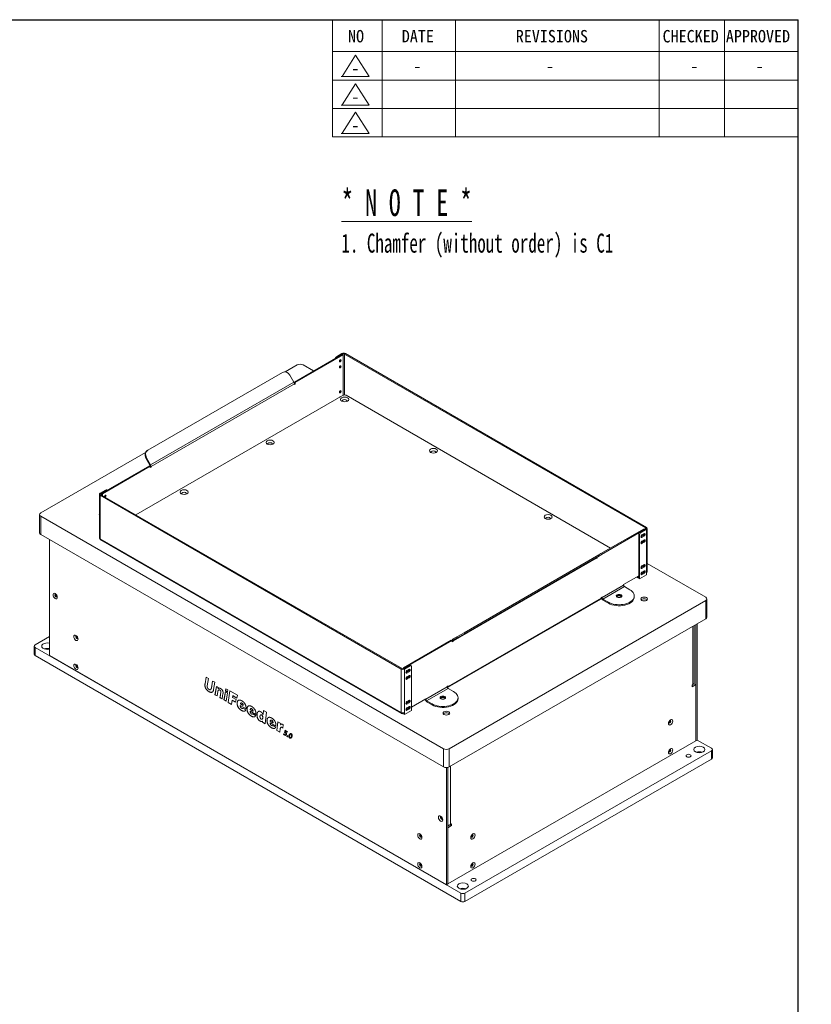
# Model space of a CAD drawing. Header units: millimetres. Extents: x 41 to 1642, y 40 to 1151.
# Tile 4 of 4: x 1195 to 1642, y 595 to 1151. Entities that reach past the tile are written whole.
import ezdxf
from ezdxf.enums import TextEntityAlignment as Align

# ---------------------------------------------------------------- set-up
doc = ezdxf.new("R2010")
doc.units = ezdxf.units.MM
doc.header["$LTSCALE"] = 4
doc.layers.get('0').update_dxf_attribs({"lineweight": 15})
for name, color, linetype, lineweight in [('Sketch Geometry (ISO)', 7, 'Continuous', 25), ('Symbol (ISO)', 7, 'Continuous', 25), ('가시적 모서리(ISO)', 7, 'Continuous', 18), ('가시적으로 접하는 모서리(ISO)', 7, 'Continuous', 18)]:
    doc.layers.add(name, color=color, linetype=linetype, lineweight=lineweight)
doc.styles.add('HALGULFONT1_230', font='BatangChe.ttf')
doc.styles.add('HALGULFONT1_231', font='BatangChe.ttf')
doc.styles.add('HALGULFONT1_239', font='BatangChe.ttf')
doc.styles.add('SEMI_199', font='arial.ttf', dxfattribs={"width": 0.7})
doc.styles.add('Text Style149', font='BatangChe.ttf')
doc.styles.add('Text Style227', font='BatangChe.ttf')
doc.styles.add('Text Style243', font='BatangChe.ttf', dxfattribs={"width": 0.8})
doc.styles.add('Text Style278', font='BatangChe.ttf')
doc.styles.add('Text Style299', font='txt')
doc.styles.add('Text Style412', font='BatangChe.ttf')

# ---------------------------------------------------------------- blocks, each defined once
blk = doc.blocks.new('Title Blocks ISO')
for p, q in [((350, 264.7), (350, 281.23)), ((356.99, 264.7), (356.99, 281.23)), ((367.3, 264.7), (367.3, 281.23)), ((396.03, 281.23), (396.03, 264.7)), ((405.25, 281.23), (405.25, 264.7)), ((415.65, 276.73), (350, 276.73)), ((353.24, 276.21), (351.33, 273.24)), ((353.24, 276.21), (355.17, 273.21)), ((415.65, 272.72), (350, 272.72)), ((351.18, 273.21), (355.17, 273.21)), ((353.24, 272.2), (351.33, 269.23)), ((353.24, 272.2), (355.17, 269.2)), ((415.65, 268.71), (350, 268.71)), ((351.18, 269.2), (355.17, 269.2)), ((353.24, 268.19), (351.33, 265.22)), ((353.24, 268.19), (355.17, 265.19)), ((351.18, 265.19), (355.17, 265.19)), ((415.65, 264.7), (350, 264.7))]:
    blk.add_line(p, q)
at = {"layer": 'Sketch Geometry (ISO)'}
for p in [(17.2, 281.23), (415.65, 3.57)]:
    blk.add_line(p, (415.65, 281.23), dxfattribs=at)
at = {"style": 'HALGULFONT1_230'}
for s, p in [('NO', (352.17, 278.03)), ('DATE', (359.75, 278.03)), ('REVISIONS', (375.82, 278.03)), ('CHECKED', (396.52, 278.03)), ('APPROVED', (405.44, 278.03)), ('-', (352.62, 273.51)), ('-', (352.62, 269.5)), ('-', (352.62, 265.49))]:
    blk.add_text(s, height=1.75, dxfattribs=at).set_placement(p)
at = {"style": 'HALGULFONT1_231'}
for p in [(361.95, 274.69), (380.64, 274.69), (400.99, 274.69), (410.21, 274.69)]:
    blk.add_text('-', height=1.75, dxfattribs=at).set_placement(p, align=Align.MIDDLE_CENTER)
at = {"insert": (351.24, 257.3), "char_height": 3.75, "width": 78.1574, "attachment_point": 1, "line_spacing_factor": 0.996, "style": 'SEMI_199'}
blk.add_mtext('\\fArial|b0|i0;\\W0.69;{\\H3.7500;{}\\fBatangChe|b0|i0;\\W0.69;{\\H3.7500;\\L* N O T E *\\P}\\l\\fBatangChe|b0|i0;\\W0.69;{\\H2.6786;}\\fBatangChe|b0|i0;\\W0.69;{\\H2.6786;1. }\\fBatangChe|b0|i0;\\W0.69;{\\H2.6867;Chamfer (without order) is C1\\P}\\fBatangChe|b0|i0;\\W0.69;{\\H2.6786;            }}', dxfattribs=at)
for tag, height, style, p in [('TITLE', 2.79, 'Text Style278', (358.94, 44.42)), ('CATEGORY', 2, 'Text Style149', (372.42, 32.36))]:
    blk.add_attdef(tag, text='', height=height, dxfattribs=dict(style=style)).set_placement(p, align=Align.TOP_LEFT)
for tag, p, height, style in [('부품_번호_001', (372.08, 35.94), 1.99, 'Text Style412'), ('시트_수_001', (349.84, 7.16), 1.88, 'HALGULFONT1_239'), ('시트_번호_001', (360.34, 7.21), 1.88, 'HALGULFONT1_239')]:
    blk.add_attdef(tag, p, '', height=height, dxfattribs=dict(style=style))
at = {"style": 'Text Style243', "width": 0.8}
for tag, p in [('작성_날짜_001', (352.22, 16.27)), ('PROJECT_001', (379.49, 16.27))]:
    blk.add_attdef(tag, p, '', height=1.86, dxfattribs=at)
at = {"layer": 'Symbol (ISO)', "color": 7}
for tag, p, height, style in [('STOCK_NUMBER_001', (53.05, 251.47), 2.8, 'Text Style227'), ('STOCK_NUMBER_001', (278.26, 19.93), 2.5, 'Text Style299'), ('질량\\P3;_001', (325.39, 15.11), 2, 'Text Style149')]:
    blk.add_attdef(tag, p, '', height=height, dxfattribs=dict(at, style=style))
at = {"layer": 'Symbol (ISO)', "color": 7, "style": 'Text Style149'}
blk.add_attdef('재질', text='', height=2, dxfattribs=at).set_placement((295.49, 17.37), align=Align.TOP_LEFT)

msp = doc.modelspace()

# ---------------------------------------------------------------- linework, layer by layer
at = {"layer": '가시적 모서리(ISO)'}
for p, q in [((1377.361, 961.866), (1350.37, 946.283)), ((1350.855, 946.003), (1377.846, 961.586)), ((1377.199, 962.333), (1374.129, 960.56)), ((1377.684, 962.053), (1374.613, 960.28)), ((1377.846, 961.586), (1377.361, 961.866)), ((1377.846, 961.586), (1377.846, 938.771)), ((1378.654, 962.053), (1548.441, 864.027)), ((1548.925, 864.307), (1379.139, 962.333)), ((1352.026, 955.964), (1345.221, 952.035)), ((1361.199, 952.535), (1355.259, 955.964)), ((1267.696, 907.889), (1343.66, 951.746)), ((1347.798, 950.177), (1350.086, 946.215)), ((1350.345, 945.525), (1350.37, 945.539)), ((1350.37, 946.283), (1350.855, 946.003)), ((1350.37, 945.539), (1350.37, 946.283)), ((1350.37, 945.539), (1350.855, 945.259)), ((1350.37, 944.979), (1350.37, 945.259)), ((1350.855, 945.259), (1350.37, 944.979)), ((1350.855, 946.003), (1350.855, 945.259)), ((1377.886, 938.795), (1261.032, 871.329)), ((1528.722, 852.643), (1379.503, 938.795)), ((1266.323, 906.483), (1207.373, 872.448)), ((1267.696, 907.889), (1267.353, 907.691)), ((1266.643, 903.322), (1268.931, 899.36)), ((1269.274, 899.558), (1266.986, 903.52)), ((1268.588, 899.066), (1241.597, 883.483)), ((1242.081, 883.203), (1269.073, 898.786)), ((1269.073, 898.786), (1268.588, 899.066)), ((1269.073, 898.786), (1269.073, 898.882)), ((1269.073, 898.042), (1269.073, 898.786)), ((1269.073, 898.602), (1269.558, 898.322)), ((1269.558, 898.322), (1269.073, 898.042)), ((1269.558, 898.602), (1269.558, 898.322)), ((1240.387, 883.016), (1240.387, 858.475)), ((1243.859, 885.349), (1240.788, 883.576)), ((1241.273, 883.296), (1244.344, 885.069)), ((1241.597, 883.483), (1241.597, 882.55)), ((1242.081, 883.203), (1241.597, 883.483)), ((1242.081, 882.27), (1242.081, 883.203)), ((1244.679, 885.262), (1244.431, 885.406)), ((1240.788, 882.456), (1410.575, 784.43)), ((1411.06, 784.71), (1241.273, 882.736)), ((1206.703, 861.251), (1206.703, 871.515)), ((1207.373, 870.582), (1434.455, 739.476)), ((1547.632, 863.56), (1523.273, 849.496)), ((1523.515, 849.076), (1548.117, 863.28)), ((1548.441, 863.467), (1545.37, 861.694)), ((1545.855, 861.414), (1548.925, 863.187)), ((1546.38, 860.084), (1547.592, 860.784)), ((1547.632, 863.56), (1548.117, 863.28)), ((1549.327, 863.747), (1549.327, 839.205)), ((1434.455, 729.212), (1207.373, 860.318)), ((1212.221, 791.965), (1212.221, 857.518)), ((1241.072, 857.287), (1410.859, 759.261)), ((1544.562, 835.566), (1544.562, 860.294)), ((1545.046, 835.286), (1545.046, 860.014)), ((1545.895, 858.965), (1547.107, 859.664)), ((1545.895, 855.465), (1547.107, 856.165)), ((1547.592, 859.384), (1546.38, 858.685)), ((1546.38, 856.585), (1547.592, 857.285)), ((1547.592, 855.885), (1546.38, 855.185)), ((1522.018, 848.772), (1446.054, 804.914)), ((1522.36, 848.178), (1446.397, 804.32)), ((1520.641, 846.673), (1520.641, 846.953)), ((1521.126, 846.953), (1520.641, 846.673)), ((1521.126, 846.953), (1520.706, 847.196)), ((1521.126, 847.465), (1521.126, 846.953)), ((1522.018, 848.772), (1523.273, 849.496)), ((1523.615, 848.902), (1522.36, 848.178)), ((1523.615, 848.902), (1523.273, 849.496)), ((1545.895, 841.468), (1547.107, 842.168)), ((1545.895, 837.969), (1547.107, 838.669)), ((1546.302, 842.493), (1546.269, 842.512)), ((1546.38, 842.588), (1547.592, 843.288)), ((1547.592, 841.888), (1546.38, 841.188)), ((1546.38, 839.089), (1547.592, 839.789)), ((1548.925, 837.526), (1548.925, 838.645)), ((1582.341, 824.858), (1549.327, 843.919)), ((1535.995, 832.02), (1544.562, 836.966)), ((1543.349, 836.266), (1544.077, 835.846)), ((1543.834, 836.546), (1544.077, 836.406)), ((1544.077, 836.406), (1544.562, 836.686)), ((1544.077, 836.406), (1544.077, 835.846)), ((1544.077, 835.846), (1544.562, 836.126)), ((1544.562, 835.566), (1545.046, 835.286)), ((1548.925, 837.526), (1545.046, 835.286)), ((1547.592, 838.389), (1546.38, 837.689)), ((1535.995, 831.74), (1535.995, 832.02)), ((1539.551, 829.127), (1536.48, 830.9)), ((1436.797, 774.004), (1523.105, 823.834)), ((1437.687, 739.476), (1582.341, 822.992)), ((1523.389, 824.742), (1523.874, 825.022)), ((1523.389, 824.462), (1523.389, 824.742)), ((1523.874, 825.022), (1523.874, 824.742)), ((1527.429, 822.129), (1524.358, 823.902)), ((1524.358, 823.342), (1527.429, 821.569)), ((1542.062, 825.628), (1542.062, 825.068)), ((1583.011, 813.661), (1583.011, 823.925)), ((1582.341, 812.727), (1437.687, 729.212)), ((1575.738, 776.568), (1575.738, 808.915)), ((1576.684, 743.908), (1576.684, 809.462)), ((1577.493, 744.375), (1577.493, 809.928)), ((1212.221, 802.696), (1204.14, 798.031)), ((1438.859, 800.76), (1411.868, 785.177)), ((1412.353, 784.897), (1439.344, 800.48)), ((1439.344, 800.48), (1438.859, 800.76)), ((1439.344, 800.48), (1439.344, 800.576)), ((1439.344, 799.736), (1439.344, 800.48)), ((1439.829, 800.016), (1439.344, 800.296)), ((1439.829, 800.016), (1439.344, 799.736)), ((1441.915, 802.525), (1439.628, 801.204)), ((1439.829, 800.296), (1439.829, 800.016)), ((1442.258, 801.931), (1439.971, 800.61)), ((1441.915, 802.525), (1446.054, 804.914)), ((1446.397, 804.32), (1442.258, 801.931)), ((1203.638, 792.665), (1203.638, 797.331)), ((1204.14, 796.631), (1444.152, 658.06)), ((1204.14, 791.965), (1444.152, 653.394)), ((1436.071, 662.725), (1212.221, 791.965)), ((1411.868, 785.177), (1411.868, 784.641)), ((1411.868, 785.177), (1412.353, 784.897)), ((1412.03, 784.71), (1415.1, 786.483)), ((1412.514, 784.43), (1415.585, 786.203)), ((1413.363, 782.447), (1414.575, 783.147)), ((1413.848, 783.567), (1415.06, 784.267)), ((1415.672, 786.54), (1416.157, 786.26)), ((1416.393, 785.736), (1416.393, 761.008)), ((1299.975, 776.13), (1300.598, 779.757)), ((1300.016, 776.153), (1300.631, 779.738)), ((1300.598, 779.757), (1301.887, 779.013)), ((1301.887, 779.013), (1301.2, 775.029)), ((1303.547, 773.703), (1304.233, 777.658)), ((1303.587, 773.726), (1304.266, 777.639)), ((1304.233, 777.658), (1305.503, 776.925)), ((1413.363, 778.948), (1414.575, 779.648)), ((1415.06, 782.867), (1413.848, 782.167)), ((1413.848, 780.068), (1415.06, 780.767)), ((1415.06, 779.368), (1413.848, 778.668)), ((1303.092, 772.793), (1303.132, 772.816)), ((1305.503, 776.925), (1304.821, 772.864)), ((1305.567, 769.89), (1306.357, 774.624)), ((1305.607, 769.913), (1306.391, 774.605)), ((1306.357, 774.624), (1307.439, 773.999)), ((1307.439, 773.999), (1307.311, 773.275)), ((1307.311, 773.275), (1307.351, 773.298)), ((1307.599, 772.552), (1307.64, 772.575)), ((1311.534, 772.228), (1311.722, 773.335)), ((1311.534, 772.228), (1311.574, 772.252)), ((1312.724, 771.541), (1311.534, 772.228)), ((1311.574, 772.252), (1311.755, 773.316)), ((1312.731, 771.584), (1311.574, 772.252)), ((1311.722, 773.335), (1312.902, 772.653)), ((1312.902, 772.653), (1312.724, 771.541)), ((1313.022, 765.586), (1313.94, 772.054)), ((1313.062, 765.609), (1313.974, 772.034)), ((1313.94, 772.054), (1318.204, 769.592)), ((1436.596, 774.632), (1437.081, 774.912)), ((1436.596, 774.352), (1436.596, 774.632)), ((1437.081, 774.912), (1437.081, 774.632)), ((1440.152, 771.739), (1437.081, 773.512)), ((1576.684, 775.635), (1574.664, 774.469)), ((1574.664, 775.402), (1575.068, 775.635)), ((1574.664, 774.469), (1574.664, 775.402)), ((1575.068, 775.635), (1575.876, 776.102)), ((1575.876, 776.102), (1576.684, 775.635)), ((1576.684, 775.635), (1576.684, 743.908)), ((1305.567, 769.89), (1305.607, 769.913)), ((1306.743, 769.211), (1305.567, 769.89)), ((1306.75, 769.254), (1305.607, 769.913)), ((1307.167, 771.761), (1306.743, 769.211)), ((1308.402, 768.253), (1308.896, 771.253)), ((1308.402, 768.253), (1308.443, 768.276)), ((1309.588, 767.568), (1308.402, 768.253)), ((1308.443, 768.276), (1308.937, 771.276)), ((1309.595, 767.611), (1308.443, 768.276)), ((1308.896, 771.253), (1308.937, 771.276)), ((1310.102, 770.597), (1309.588, 767.568)), ((1310.655, 766.952), (1311.445, 771.686)), ((1310.655, 766.952), (1310.695, 766.976)), ((1311.84, 766.268), (1310.655, 766.952)), ((1310.695, 766.976), (1311.478, 771.667)), ((1311.847, 766.31), (1310.695, 766.976)), ((1311.445, 771.686), (1312.621, 771.008)), ((1312.621, 771.008), (1311.84, 766.268)), ((1315.245, 766.807), (1314.928, 764.485)), ((1315.245, 766.807), (1315.286, 766.83)), ((1317.236, 765.658), (1315.245, 766.807)), ((1317.242, 765.701), (1315.286, 766.83)), ((1315.613, 769.375), (1315.459, 768.351)), ((1315.459, 768.351), (1317.464, 767.194)), ((1315.613, 769.375), (1315.653, 769.398)), ((1317.971, 768.013), (1315.613, 769.375)), ((1317.977, 768.056), (1315.653, 769.398)), ((1317.464, 767.194), (1317.236, 765.658)), ((1318.204, 769.592), (1317.971, 768.013)), ((1413.848, 766.071), (1415.06, 766.77)), ((1416.393, 762.968), (1424.475, 767.634)), ((1424.475, 767.634), (1424.475, 767.354)), ((1428.03, 764.741), (1424.959, 766.514)), ((1442.663, 768.24), (1442.663, 767.68)), ((1313.022, 765.586), (1313.062, 765.609)), ((1314.928, 764.485), (1313.022, 765.586)), ((1314.934, 764.529), (1313.062, 765.609)), ((1319.827, 763.806), (1319.867, 763.83)), ((1319.827, 763.806), (1319.827, 763.714)), ((1323.088, 761.923), (1319.827, 763.806)), ((1323.093, 761.967), (1319.867, 763.83)), ((1319.901, 764.783), (1321.445, 763.892)), ((1320.174, 765.316), (1320.214, 765.339)), ((1321.152, 762.195), (1321.192, 762.218)), ((1321.262, 762.336), (1322.934, 761.37)), ((1321.445, 763.892), (1321.486, 763.915)), ((1325.481, 761.562), (1327.025, 760.671)), ((1325.753, 762.095), (1325.794, 762.118)), ((1332.688, 758.828), (1332.991, 761.055)), ((1332.729, 758.851), (1333.026, 761.035)), ((1332.991, 761.055), (1334.704, 760.066)), ((1416.393, 761.008), (1412.514, 758.769)), ((1413.363, 764.951), (1414.575, 765.651)), ((1413.363, 761.452), (1414.575, 762.151)), ((1415.06, 765.371), (1413.848, 764.671)), ((1413.848, 762.571), (1415.06, 763.271)), ((1415.06, 761.871), (1413.848, 761.172)), ((1424.959, 765.954), (1428.03, 764.181)), ((1325.406, 760.585), (1325.447, 760.608)), ((1325.406, 760.585), (1325.406, 760.493)), ((1328.668, 758.702), (1325.406, 760.585)), ((1328.673, 758.746), (1325.447, 760.608)), ((1326.731, 758.973), (1326.771, 758.997)), ((1326.841, 759.115), (1328.514, 758.149)), ((1327.025, 760.671), (1327.065, 760.694)), ((1331.335, 758.557), (1331.375, 758.581)), ((1332.148, 756.127), (1332.188, 756.15)), ((1332.688, 758.828), (1332.729, 758.851)), ((1334.704, 760.066), (1333.875, 753.546)), ((1337.021, 755.589), (1337.062, 755.613)), ((1411.545, 759.329), (1412.03, 759.609)), ((1412.03, 759.049), (1412.03, 759.708)), ((1412.514, 758.769), (1412.03, 759.049)), ((1412.514, 759.888), (1412.514, 758.769)), ((1332.341, 754.432), (1332.401, 755.068)), ((1332.341, 754.432), (1332.381, 754.455)), ((1333.875, 753.546), (1332.341, 754.432)), ((1332.381, 754.455), (1332.441, 755.091)), ((1333.88, 753.59), (1332.381, 754.455)), ((1332.401, 755.068), (1332.441, 755.091)), ((1336.674, 754.079), (1336.715, 754.103)), ((1336.674, 754.079), (1336.674, 753.988)), ((1339.936, 752.196), (1336.674, 754.079)), ((1339.941, 752.24), (1336.715, 754.103)), ((1336.749, 755.057), (1338.293, 754.165)), ((1337.999, 752.468), (1338.039, 752.491)), ((1338.109, 752.609), (1339.782, 751.643)), ((1338.293, 754.165), (1338.333, 754.189)), ((1340.432, 749.76), (1341.068, 754.558)), ((1340.432, 749.76), (1340.473, 749.784)), ((1342.135, 748.777), (1340.432, 749.76)), ((1340.473, 749.784), (1341.102, 754.538)), ((1342.141, 748.821), (1340.473, 749.784)), ((1341.068, 754.558), (1342.651, 753.644)), ((1342.378, 750.614), (1342.135, 748.777)), ((1342.651, 753.644), (1342.557, 752.953)), ((1342.557, 752.953), (1342.597, 752.976)), ((1342.73, 751.542), (1342.771, 751.565)), ((1344.051, 752.979), (1343.808, 751.142)), ((1344.026, 752.993), (1344.051, 752.979)), ((1344.704, 748.673), (1345.136, 749.891)), ((1344.745, 748.696), (1345.162, 749.875)), ((1345.136, 749.891), (1346.488, 749.11)), ((1344.227, 747.671), (1344.345, 748.006)), ((1344.227, 747.671), (1344.267, 747.694)), ((1344.267, 747.694), (1344.371, 747.989)), ((1344.345, 748.006), (1344.369, 747.993)), ((1344.704, 748.673), (1344.745, 748.696)), ((1345.355, 749.43), (1345.132, 748.8)), ((1345.355, 749.43), (1345.396, 749.453)), ((1346.39, 748.832), (1345.355, 749.43)), ((1345.379, 747.396), (1345.419, 747.419)), ((1346.404, 748.871), (1345.396, 749.453)), ((1345.577, 748.107), (1345.618, 748.13)), ((1346.154, 746.457), (1346.314, 746.909)), ((1346.154, 746.457), (1346.195, 746.48)), ((1346.55, 746.228), (1346.154, 746.457)), ((1346.195, 746.48), (1346.341, 746.893)), ((1346.564, 746.267), (1346.195, 746.48)), ((1346.314, 746.909), (1346.71, 746.68)), ((1346.488, 749.11), (1346.39, 748.832)), ((1346.71, 746.68), (1346.55, 746.228)), ((1348.184, 747.687), (1348.224, 747.71)), ((1348.236, 745.694), (1348.276, 745.717)), ((1577.493, 744.375), (1576.684, 743.908)), ((1585.574, 739.709), (1577.493, 744.375)), ((1576.684, 743.908), (1436.879, 663.192)), ((1586.076, 734.344), (1586.076, 739.01)), ((1446.577, 658.06), (1585.574, 738.31)), ((1446.577, 653.394), (1585.574, 733.644)), ((1436.071, 728.825), (1436.071, 662.725)), ((1436.879, 728.91), (1436.879, 663.192)), ((1436.879, 695.852), (1438.091, 696.552)), ((1438.9, 696.085), (1436.879, 694.919)), ((1436.879, 663.192), (1436.879, 694.919)), ((1438.091, 696.552), (1438.091, 696.599)), ((1438.091, 696.552), (1438.9, 696.085)), ((1438.496, 696.785), (1438.9, 697.018)), ((1438.9, 697.018), (1438.9, 696.085)), ((1436.071, 662.725), (1436.879, 663.192))]:
    msp.add_line(p, q, dxfattribs=at)
for centre, major_axis, ratio, start_param, end_param in [((1378.169, 961.773), (-1.371, 0), 0.5773503, 3.9269908, 5.4977871), ((1378.169, 961.773), (-0.686, 0), 0.5773503, 3.9269908, 5.4977871), ((1353.643, 955.031), (2.286, 0), 0.5773503, 0.7853982, 2.3561945), ((1374.129, 959.627), (-0.571, -0.99), 0.5773503, 3.9269908, 5.0862703), ((1375.745, 958.6), (0.351, 0.608), 0.5773503, 3.9032763, 5.5215017), ((1375.745, 955.101), (0.351, 0.608), 0.5773503, 3.9032763, 5.5215017), ((1375.866, 959.23), (0.429, 0.742), 0.5773503, 3.9695392, 4.5951333), ((1375.866, 955.731), (0.429, 0.742), 0.5773503, 3.9695392, 4.5951333), ((1345.374, 948.777), (-1.714, 2.969), 0.8164966, 4.712389, 6.2831853), ((1349.4, 945.819), (0.686, -1.188), 0.5773503, 0.7853982, 1.5707963), ((1375.745, 941.104), (0.351, 0.608), 0.5773503, 3.9032763, 5.5215017), ((1375.866, 941.734), (0.429, 0.742), 0.5773503, 3.9695392, 4.5951333), ((1378.694, 938.328), (1.143, 0), 0.5773503, 0.7853982, 2.3561945), ((1376.23, 937.325), (0.351, 0.608), 0.5773503, 0.3222997, 1.2484966), ((1375.866, 938.235), (0.429, 0.742), 0.5773503, 4.4493056, 4.5951333), ((1375.745, 937.605), (0.351, 0.608), 0.5773503, 5.4163633, 5.5215017), ((1378.694, 935.622), (1.257, 0), 0.5773503, 5.8521234, 9.8558399), ((1336.672, 911.36), (1.257, 0), 0.5773503, 5.8521234, 9.8558399), ((1269.068, 904.722), (-1.714, 2.969), 0.8164966, 0, 1.5707963), ((1269.411, 904.92), (-1.714, 2.969), 0.8164966, 0, 1.5707963), ((1428.798, 906.695), (1.257, 0), 0.5773503, 5.8521234, 9.8558399), ((1268.588, 899.162), (0.343, -0.594), 0.5773503, 0.7853982, 1.5707963), ((1268.588, 899.162), (-0.686, 1.188), 0.5773503, 3.9269908, 4.712389), ((1241.758, 883.016), (-1.371, 0), 0.5773503, 5.4977871, 7.0685835), ((1241.758, 883.016), (-0.686, 0), 0.5773503, 5.4977871, 7.0685835), ((1243.859, 884.416), (0.571, 0.99), 0.5773503, 0, 0.7853982), ((1288.185, 883.366), (1.257, 0), 0.5773503, 5.8521234, 9.8558399), ((1243.698, 881.803), (0.351, 0.608), 0.5773503, 4.0996414, 8.4667292), ((1243.213, 882.083), (0.351, 0.608), 0.5773503, 4.0996414, 5.5215017), ((1243.334, 882.713), (0.429, 0.742), 0.5773503, 3.9695392, 4.5951333), ((1208.989, 871.515), (-2.286, 0), 0.5773503, 5.4977871, 7.0685835), ((1242.122, 871.515), (-1.886, 0), 0.5773503, 5.8807758, 6.6855948), ((1493.448, 869.369), (1.257, 0), 0.5773503, 5.8521234, 9.8558399), ((1208.989, 861.251), (-2.286, 0), 0.5773503, 0, 0.7853982), ((1545.37, 860.761), (-0.571, -0.99), 0.5773503, 3.9269908, 5.4977871), ((1545.855, 860.481), (0.571, 0.99), 0.5773503, 0.7853982, 2.3561945), ((1547.107, 860.364), (0.429, 0.742), 0.5773503, 3.9269908, 5.6819211), ((1547.592, 860.084), (0.429, 0.742), 0.5773503, 3.9269908, 7.0685835), ((1547.956, 863.747), (0.686, 0), 0.5773503, 5.4977871, 7.0685835), ((1547.956, 863.747), (1.371, 0), 0.5773503, 5.4977871, 7.0685835), ((1241.758, 858.475), (-1.371, 0), 0.5773503, 0, 0.7853982), ((1241.758, 858.475), (-0.686, -1.188), 0.5773503, 5.4977871, 6.2831853), ((1546.38, 859.384), (-0.429, -0.742), 0.5773503, 3.9269908, 7.0685835), ((1546.38, 855.885), (-0.429, -0.742), 0.5773503, 3.9269908, 7.0685835), ((1545.895, 859.664), (0.429, 0.742), 0.5773503, 3.7428569, 3.9269908), ((1545.895, 856.165), (0.429, 0.742), 0.5773503, 3.7428569, 3.9269908), ((1546.501, 860.014), (-0.351, -0.608), 0.5773503, 5.5161202, 8.8858699), ((1546.016, 860.294), (0.351, 0.608), 0.5773503, 3.9032763, 4.674905), ((1546.501, 856.515), (-0.351, -0.608), 0.5773503, 5.5161202, 8.8858699), ((1546.016, 856.795), (0.351, 0.608), 0.5773503, 3.9032763, 4.674905), ((1547.107, 856.865), (0.429, 0.742), 0.5773503, 3.9269908, 5.6819211), ((1547.592, 856.585), (0.429, 0.742), 0.5773503, 3.9269908, 7.0685835), ((1521.126, 846.673), (-0.343, 0.594), 0.5773503, 0, 0.7853982), ((1546.38, 841.888), (-0.429, -0.742), 0.5773503, 3.9269908, 7.0685835), ((1546.38, 838.389), (-0.429, -0.742), 0.5773503, 3.9269908, 7.0685835), ((1545.895, 842.168), (0.429, 0.742), 0.5773503, 3.7428569, 3.9269908), ((1546.501, 842.518), (-0.351, -0.608), 0.5773503, 5.5161202, 8.8858699), ((1546.016, 842.798), (0.351, 0.608), 0.5773503, 3.9032763, 4.674905), ((1546.501, 839.019), (-0.351, -0.608), 0.5773503, 5.5161202, 8.8858699), ((1546.016, 839.299), (0.351, 0.608), 0.5773503, 3.9032763, 4.674905), ((1547.107, 842.868), (0.429, 0.742), 0.5773503, 3.9269908, 5.6819211), ((1547.107, 839.369), (0.429, 0.742), 0.5773503, 3.9269908, 5.6819211), ((1547.592, 842.588), (0.429, 0.742), 0.5773503, 3.9269908, 7.0685835), ((1547.592, 839.089), (0.429, 0.742), 0.5773503, 3.9269908, 7.0685835), ((1547.956, 839.205), (1.371, 0), 0.5773503, 5.4977871, 6.2831853), ((1545.895, 838.669), (0.429, 0.742), 0.5773503, 3.7428569, 3.9269908), ((1533.49, 825.628), (8.571, 0), 0.5773503, 3.9269908, 7.0685835), ((1536.48, 831.46), (-0.343, 0.594), 0.5773503, 0.7853982, 2.3561945), ((1215.999, 825.873), (-0.471, 0.817), 0.5773503, 5.8521234, 9.8558399), ((1216.262, 826.025), (-0.471, 0.817), 0.5773503, 0.2822915, 2.8593011), ((1216.262, 826.025), (0.351, -0.608), 0.5773503, 3.2152268, 6.2095512), ((1522.419, 825.022), (0.686, -1.188), 0.5773503, 0, 0.7853982), ((1524.358, 824.462), (0.686, -1.188), 0.5773503, 4.1533991, 5.4977871), ((1524.358, 824.462), (-0.343, 0.594), 0.5773503, 0.7853982, 2.3561945), ((1533.49, 825.068), (8.571, 0), 0.5773503, 3.9269908, 6.2831853), ((1533.49, 825.068), (1.571, 0), 0.5773503, 0.3136743, 2.8279184), ((1533.49, 825.068), (-1.181, 0), 0.5773503, 3.0831168, 6.3416611), ((1533.49, 824.135), (-1.181, 0), 0.5773503, 4.3067249, 5.118053), ((1547.592, 822.992), (-1.886, 0), 0.5773503, 3.5844795, 5.8402985), ((1580.725, 823.925), (2.286, 0), 0.5773503, 5.4977871, 7.0685835), ((1580.725, 813.661), (2.286, 0), 0.5773503, 5.4977871, 6.2831853), ((1227.717, 802.311), (-0.471, 0.817), 0.5773503, 5.8521234, 9.8558399), ((1227.98, 802.463), (-0.471, 0.817), 0.5773503, 0.2822915, 2.8593011), ((1227.98, 802.463), (0.471, 0.817), 0.5773503, 1.254674, 1.8925469), ((1227.172, 802.93), (0.857, 1.485), 0.5773503, 4.3581612, 4.7313936), ((1227.717, 802.615), (-0.471, -0.817), 0.5773503, 0.8423214, 1.4808378), ((1227.98, 802.463), (-0.471, -0.817), 0.5773503, 0.7853982, 1.242516), ((1440.314, 800.016), (-0.686, 1.188), 0.5773503, 0, 0.7853982), ((1440.314, 800.016), (-0.343, 0.594), 0.5773503, 0, 0.7853982), ((1205.352, 797.331), (-1.714, 0), 0.5773503, 5.4977871, 7.0685835), ((1211.009, 797.331), (-3.143, 0), 0.5773503, 4.3164284, 8.2499422), ((1211.009, 794.251), (-3.143, 0), 0.5773503, 4.3164284, 5.2699878), ((1205.352, 792.665), (-1.714, 0), 0.5773503, 0, 0.7853982), ((1227.717, 785.981), (-0.471, 0.817), 0.5773503, 5.8521234, 9.8558399), ((1227.98, 786.133), (-0.471, 0.817), 0.5773503, 0.2822915, 2.8593011), ((1411.545, 784.99), (1.371, 0), 0.5773503, 3.9269908, 5.4977871), ((1411.545, 784.99), (0.686, 0), 0.5773503, 3.9269908, 5.4977871), ((1413.848, 782.867), (-0.429, -0.742), 0.5773503, 3.9269908, 7.0685835), ((1413.969, 783.497), (-0.351, -0.608), 0.5773503, 5.5161202, 8.8858699), ((1413.484, 783.777), (0.351, 0.608), 0.5773503, 3.9032763, 4.674905), ((1414.575, 783.847), (0.429, 0.742), 0.5773503, 3.9269908, 5.6819211), ((1415.06, 783.567), (0.429, 0.742), 0.5773503, 3.9269908, 7.0685835), ((1415.1, 785.55), (0.571, 0.99), 0.5773503, 0, 0.7853982), ((1415.585, 785.27), (0.571, 0.99), 0.5773503, 5.4977871, 7.0685835), ((1413.848, 779.368), (-0.429, -0.742), 0.5773503, 3.9269908, 7.0685835), ((1413.363, 783.147), (0.429, 0.742), 0.5773503, 3.7428569, 3.9269908), ((1413.363, 779.648), (0.429, 0.742), 0.5773503, 3.7428569, 3.9269908), ((1413.969, 779.998), (-0.351, -0.608), 0.5773503, 5.5161202, 8.8858699), ((1413.484, 780.278), (0.351, 0.608), 0.5773503, 3.9032763, 4.674905), ((1414.575, 780.348), (0.429, 0.742), 0.5773503, 3.9269908, 5.6819211), ((1415.06, 780.068), (0.429, 0.742), 0.5773503, 3.9269908, 7.0685835), ((1437.081, 774.072), (-0.343, 0.594), 0.5773503, 0.7853982, 2.3561945), ((1436.112, 775.192), (0.686, -1.188), 0.5773503, 6.1412883, 7.0685835), ((1573.452, 776.568), (2.286, 0), 0.5773503, 5.4977871, 6.2831853), ((1413.969, 766.001), (-0.351, -0.608), 0.5773503, 5.5161202, 8.8858699), ((1414.575, 766.35), (0.429, 0.742), 0.5773503, 3.9269908, 5.6819211), ((1415.06, 766.071), (0.429, 0.742), 0.5773503, 3.9269908, 7.0685835), ((1424.959, 767.074), (0.686, -1.188), 0.5773503, 4.1533991, 5.4977871), ((1424.959, 767.074), (-0.343, 0.594), 0.5773503, 0.7853982, 2.3561945), ((1434.091, 768.24), (8.571, 0), 0.5773503, 3.9269908, 7.0685835), ((1434.091, 767.68), (8.571, 0), 0.5773503, 3.9269908, 6.2831853), ((1434.091, 767.68), (1.571, 0), 0.5773503, 0.3136743, 2.8279184), ((1434.091, 767.68), (-1.181, 0), 0.5773503, 3.0831168, 6.3416611), ((1434.091, 766.747), (-1.181, 0), 0.5773503, 4.3067249, 5.118053), ((1413.848, 765.371), (-0.429, -0.742), 0.5773503, 3.9269908, 7.0685835), ((1413.848, 761.871), (-0.429, -0.742), 0.5773503, 3.9269908, 7.0685835), ((1413.363, 765.651), (0.429, 0.742), 0.5773503, 3.7428569, 3.9269908), ((1413.363, 762.151), (0.429, 0.742), 0.5773503, 3.7428569, 3.9269908), ((1413.484, 766.28), (0.351, 0.608), 0.5773503, 3.9032763, 4.674905), ((1413.969, 762.501), (-0.351, -0.608), 0.5773503, 5.5161202, 8.8858699), ((1413.484, 762.781), (0.351, 0.608), 0.5773503, 3.9032763, 4.674905), ((1414.575, 762.851), (0.429, 0.742), 0.5773503, 3.9269908, 5.6819211), ((1415.06, 762.571), (0.429, 0.742), 0.5773503, 3.9269908, 7.0685835), ((1411.545, 760.448), (-0.686, -1.188), 0.5773503, 5.4977871, 7.0685835), ((1411.545, 760.448), (1.371, 0), 0.5773503, 3.9269908, 5.4977871), ((1436.071, 758.605), (-1.886, 0), 0.5773503, 3.5844795, 5.8402985), ((1561.997, 754.721), (-0.471, -0.817), 0.5773503, 5.8521234, 9.8558399), ((1561.734, 754.873), (-0.471, -0.817), 0.5773503, 0.2822915, 2.8593011), ((1561.734, 754.873), (0.471, -0.817), 0.5773503, 1.2490458, 1.8869187), ((1561.734, 754.873), (-0.471, 0.817), 0.5773503, 1.8990767, 2.3561945), ((1561.997, 755.025), (-0.471, 0.817), 0.5773503, 1.6607548, 2.2992713), ((1562.542, 755.339), (0.857, -1.485), 0.5773503, 4.6933844, 5.0666167), ((1436.071, 740.409), (-2.286, 0), 0.5773503, 0.7853982, 2.3561945), ((1561.997, 738.391), (-0.471, -0.817), 0.5773503, 5.8521234, 9.8558399), ((1561.734, 738.543), (-0.471, -0.817), 0.5773503, 0.2822915, 2.8593011), ((1584.362, 739.01), (1.714, 0), 0.5773503, 5.4977871, 7.0685835), ((1578.705, 735.93), (-3.143, 0), 0.5773503, 4.1547902, 5.2699878), ((1584.362, 734.344), (1.714, 0), 0.5773503, 5.4977871, 6.2831853), ((1436.071, 730.145), (2.286, 0), 0.5773503, 3.9269908, 5.4977871), ((1433.384, 700.366), (-0.471, 0.817), 0.5773503, 5.8521234, 9.8558399), ((1433.647, 700.518), (-0.471, 0.817), 0.5773503, 0.2822915, 2.8593011), ((1433.647, 700.518), (0.351, -0.608), 0.5773503, 3.2152268, 6.2095512), ((1436.879, 697.718), (-2.286, 0), 0.5773503, 1.5707963, 2.3561945), ((1421.666, 690.335), (-0.471, 0.817), 0.5773503, 5.8521234, 9.8558399), ((1421.929, 690.486), (-0.471, 0.817), 0.5773503, 0.2822915, 2.8593011), ((1450.476, 690.335), (-0.471, -0.817), 0.5773503, 5.8521234, 9.8558399), ((1450.213, 690.486), (-0.471, -0.817), 0.5773503, 0.2822915, 2.8593011), ((1421.666, 674.005), (-0.471, 0.817), 0.5773503, 5.8521234, 9.8558399), ((1421.929, 674.156), (-0.471, 0.817), 0.5773503, 0.2822915, 2.8593011), ((1450.476, 674.005), (-0.471, -0.817), 0.5773503, 5.8521234, 9.8558399), ((1450.213, 674.156), (-0.471, -0.817), 0.5773503, 0.2822915, 2.8593011), ((1445.365, 658.946), (-3.143, 0), 0.5773503, 4.1547902, 5.2699878), ((1445.365, 658.76), (-1.714, 0), 0.5773503, 0.7853982, 2.3561945), ((1445.365, 654.094), (1.714, 0), 0.5773503, 3.9269908, 5.4977871)]:
    msp.add_ellipse(centre, major_axis=major_axis, ratio=ratio, start_param=start_param, end_param=end_param, dxfattribs=at)
for centre, major_axis in [((1376.23, 958.32), (0.351, 0.608)), ((1376.23, 954.821), (0.351, 0.608)), ((1376.23, 940.824), (0.351, 0.608)), ((1378.694, 936.462), (-2.286, 0)), ((1336.672, 912.2), (-2.286, 0)), ((1428.798, 907.534), (-2.286, 0)), ((1288.185, 884.206), (-2.286, 0)), ((1493.448, 870.209), (-2.286, 0)), ((1215.454, 825.558), (-0.857, 1.485)), ((1533.49, 825.628), (-1.571, 0)), ((1547.592, 823.925), (-1.886, 0)), ((1227.172, 801.996), (-0.857, 1.485)), ((1227.172, 785.666), (-0.857, 1.485)), ((1434.091, 768.24), (-1.571, 0)), ((1436.071, 759.539), (-1.886, 0)), ((1562.542, 754.406), (-0.857, -1.485)), ((1562.542, 738.076), (-0.857, -1.485)), ((1578.705, 739.01), (-3.143, 0)), ((1572.644, 735.51), (-1.405, 0)), ((1432.839, 700.051), (-0.857, 1.485)), ((1421.121, 690.02), (-0.857, 1.485)), ((1451.021, 690.02), (-0.857, -1.485)), ((1421.121, 673.69), (-0.857, 1.485)), ((1451.021, 673.69), (-0.857, -1.485)), ((1445.365, 662.026), (-3.143, 0)), ((1451.425, 665.525), (-1.405, 0))]:
    msp.add_ellipse(centre, major_axis=major_axis, ratio=0.5773503, dxfattribs=at)
for points in [[(1299.891, 775.26), (1299.891, 775.442), (1299.931, 775.876), (1299.975, 776.13)], [(1302.104, 771.706), (1301.097, 772.288), (1299.891, 774.222), (1299.891, 775.26)], [(1299.932, 775.283), (1299.932, 775.466), (1299.971, 775.899), (1300.016, 776.153)], [(1302.145, 771.73), (1301.137, 772.312), (1299.932, 774.245), (1299.932, 775.283)], [(1301.2, 775.029), (1301.181, 774.903), (1301.161, 774.692), (1301.161, 774.607)], [(1301.161, 774.607), (1301.161, 774.082), (1301.689, 773.229), (1302.208, 772.93)], [(1304.821, 772.864), (1304.609, 771.624), (1303.25, 771.045), (1302.104, 771.706)], [(1302.208, 772.93), (1302.771, 772.605), (1303.418, 772.984), (1303.547, 773.703)], [(1308.368, 772.476), (1307.913, 772.739), (1307.271, 772.357), (1307.167, 771.761)], [(1307.311, 773.275), (1307.676, 773.572), (1308.392, 773.609), (1308.837, 773.352)], [(1307.351, 773.298), (1307.455, 773.383), (1307.559, 773.445)], [(1308.408, 772.5), (1307.959, 772.759), (1307.64, 772.575)], [(1308.931, 771.57), (1308.931, 771.855), (1308.644, 772.317), (1308.368, 772.476)], [(1308.971, 771.593), (1308.971, 771.878), (1308.685, 772.34), (1308.408, 772.5)], [(1308.837, 773.352), (1309.44, 773.004), (1310.151, 771.823), (1310.151, 771.173)], [(1308.896, 771.253), (1308.916, 771.344), (1308.931, 771.513), (1308.931, 771.57)], [(1308.937, 771.276), (1308.956, 771.368), (1308.971, 771.536), (1308.971, 771.593)], [(1310.151, 771.173), (1310.151, 771.019), (1310.126, 770.737), (1310.102, 770.597)], [(1318.075, 764.927), (1318.075, 766.337), (1319.499, 767.199), (1320.696, 766.509)], [(1320.696, 766.509), (1321.877, 765.827), (1323.113, 763.732), (1323.113, 762.413)], [(1320.512, 761.078), (1319.385, 761.728), (1318.075, 763.803), (1318.075, 764.927)], [(1320.552, 761.101), (1319.426, 761.752), (1318.115, 763.827), (1318.115, 764.95)], [(1319.827, 763.714), (1319.827, 763.244), (1320.224, 762.517), (1320.601, 762.299)], [(1320.73, 765.245), (1320.393, 765.44), (1319.961, 765.196), (1319.901, 764.783)], [(1322.934, 761.37), (1322.721, 760.679), (1321.46, 760.53), (1320.512, 761.078)], [(1320.601, 762.299), (1320.855, 762.153), (1321.202, 762.17), (1321.262, 762.336)], [(1321.445, 763.892), (1321.435, 764.351), (1321.068, 765.05), (1320.73, 765.245)], [(1321.486, 763.915), (1321.476, 764.374), (1321.108, 765.073), (1320.771, 765.268)], [(1321.192, 762.218), (1321.252, 762.253), (1321.286, 762.322)], [(1323.113, 762.413), (1323.113, 762.287), (1323.103, 762.041), (1323.088, 761.923)], [(1323.654, 761.705), (1323.654, 763.115), (1325.079, 763.978), (1326.275, 763.287)], [(1326.091, 757.857), (1324.965, 758.507), (1323.654, 760.582), (1323.654, 761.705)], [(1326.132, 757.88), (1325.005, 758.53), (1323.695, 760.605), (1323.695, 761.729)], [(1326.31, 762.024), (1325.972, 762.218), (1325.54, 761.975), (1325.481, 761.562)], [(1326.275, 763.287), (1327.457, 762.605), (1328.693, 760.51), (1328.693, 759.192)], [(1327.025, 760.671), (1327.015, 761.129), (1326.647, 761.829), (1326.31, 762.024)], [(1327.065, 760.694), (1327.055, 761.153), (1326.688, 761.852), (1326.35, 762.047)], [(1325.406, 760.493), (1325.406, 760.023), (1325.804, 759.295), (1326.181, 759.077)], [(1328.514, 758.149), (1328.3, 757.458), (1327.04, 757.309), (1326.091, 757.857)], [(1326.181, 759.077), (1326.434, 758.931), (1326.781, 758.948), (1326.841, 759.115)], [(1326.771, 758.997), (1326.831, 759.031), (1326.866, 759.101)], [(1328.693, 759.192), (1328.693, 759.066), (1328.683, 758.819), (1328.668, 758.702)], [(1329.258, 758.499), (1329.258, 759.805), (1330.47, 760.854), (1331.363, 760.338)], [(1330.996, 755.054), (1330.202, 755.512), (1329.258, 757.381), (1329.258, 758.499)], [(1331.036, 755.077), (1330.242, 755.536), (1329.299, 757.404), (1329.299, 758.522)], [(1331.83, 758.516), (1331.457, 758.731), (1330.961, 758.175), (1330.961, 757.527)], [(1330.961, 757.527), (1330.961, 757.068), (1331.304, 756.361), (1331.616, 756.18)], [(1331.363, 760.338), (1331.785, 760.095), (1332.445, 759.341), (1332.688, 758.828)], [(1331.87, 758.539), (1331.587, 758.703), (1331.375, 758.581)], [(1331.616, 756.18), (1332.013, 755.951), (1332.51, 756.49), (1332.51, 757.16)], [(1332.51, 757.16), (1332.51, 757.624), (1332.157, 758.327), (1331.83, 758.516)], [(1332.55, 757.183), (1332.55, 757.648), (1332.198, 758.35), (1331.87, 758.539)], [(1334.922, 755.2), (1334.922, 756.61), (1336.347, 757.473), (1337.543, 756.782)], [(1337.578, 755.518), (1337.24, 755.713), (1336.809, 755.469), (1336.749, 755.057)], [(1337.543, 756.782), (1338.725, 756.1), (1339.961, 754.005), (1339.961, 752.686)], [(1338.293, 754.165), (1338.283, 754.624), (1337.915, 755.323), (1337.578, 755.518)], [(1338.333, 754.189), (1338.323, 754.647), (1337.956, 755.346), (1337.618, 755.541)], [(1332.401, 755.068), (1332.137, 754.819), (1331.418, 754.81), (1330.996, 755.054)], [(1337.359, 751.351), (1336.233, 752.002), (1334.922, 754.076), (1334.922, 755.2)], [(1337.4, 751.374), (1336.273, 752.025), (1334.963, 754.1), (1334.963, 755.223)], [(1336.674, 753.988), (1336.674, 753.518), (1337.072, 752.79), (1337.449, 752.572)], [(1339.782, 751.643), (1339.568, 750.953), (1338.308, 750.804), (1337.359, 751.351)], [(1337.449, 752.572), (1337.702, 752.426), (1338.049, 752.443), (1338.109, 752.609)], [(1338.039, 752.491), (1338.099, 752.526), (1338.134, 752.595)], [(1339.961, 752.686), (1339.961, 752.56), (1339.951, 752.314), (1339.936, 752.196)], [(1343.41, 751.411), (1342.929, 751.689), (1342.477, 751.36), (1342.378, 750.614)], [(1342.557, 752.953), (1342.82, 753.265), (1343.44, 753.348), (1343.832, 753.122)], [(1342.597, 752.976), (1342.73, 753.134), (1342.874, 753.222)], [(1343.451, 751.434), (1342.997, 751.696), (1342.771, 751.565)], [(1343.669, 751.239), (1343.475, 751.374), (1343.41, 751.411)], [(1343.709, 751.263), (1343.515, 751.397), (1343.451, 751.434)], [(1343.808, 751.142), (1343.753, 751.179), (1343.669, 751.239)], [(1343.814, 751.189), (1343.769, 751.22), (1343.709, 751.263)], [(1343.832, 753.122), (1343.902, 753.082), (1344.026, 752.993)], [(1344.824, 747.165), (1344.648, 747.266), (1344.331, 747.539), (1344.227, 747.671)], [(1344.865, 747.188), (1344.689, 747.289), (1344.371, 747.563), (1344.267, 747.694)], [(1344.369, 747.993), (1344.397, 747.944), (1344.515, 747.793), (1344.59, 747.712)], [(1344.59, 747.712), (1344.676, 747.624), (1344.826, 747.493), (1344.928, 747.435)], [(1345.212, 748.449), (1345.078, 748.527), (1344.792, 748.643), (1344.704, 748.673)], [(1345.252, 748.473), (1345.118, 748.55), (1344.833, 748.666), (1344.745, 748.696)], [(1345.513, 747.046), (1345.369, 747), (1345.016, 747.054), (1344.824, 747.165)], [(1345.554, 747.069), (1345.41, 747.023), (1345.056, 747.077), (1344.865, 747.188)], [(1344.928, 747.435), (1345.026, 747.378), (1345.24, 747.338), (1345.334, 747.373)], [(1345.132, 748.8), (1345.194, 748.773), (1345.314, 748.711), (1345.361, 748.683)], [(1345.577, 748.107), (1345.529, 748.206), (1345.339, 748.376), (1345.212, 748.449)], [(1345.618, 748.13), (1345.57, 748.229), (1345.38, 748.399), (1345.252, 748.473)], [(1345.334, 747.373), (1345.419, 747.409), (1345.551, 747.559), (1345.597, 747.685)], [(1345.361, 748.683), (1345.549, 748.575), (1345.791, 748.364), (1345.881, 748.206)], [(1345.931, 747.49), (1345.871, 747.319), (1345.653, 747.094), (1345.513, 747.046)], [(1345.639, 747.106), (1345.598, 747.084), (1345.554, 747.069)], [(1345.597, 747.685), (1345.641, 747.812), (1345.627, 748.013), (1345.577, 748.107)], [(1345.638, 747.708), (1345.682, 747.835), (1345.668, 748.037), (1345.618, 748.13)], [(1345.881, 748.206), (1345.971, 748.048), (1346.007, 747.704), (1345.931, 747.49)], [(1347.776, 745.46), (1347.369, 745.696), (1347.203, 746.522), (1347.423, 747.145)], [(1347.817, 745.484), (1347.409, 745.719), (1347.243, 746.546), (1347.463, 747.168)], [(1347.423, 747.145), (1347.65, 747.784), (1348.246, 748.153), (1348.647, 747.921)], [(1347.463, 747.168), (1347.689, 747.803), (1347.984, 747.989)], [(1347.758, 746.951), (1347.67, 746.702), (1347.585, 746.351), (1347.591, 746.19)], [(1347.591, 746.19), (1347.595, 746.04), (1347.726, 745.805), (1347.868, 745.723)], [(1348.1, 747.621), (1348.008, 747.529), (1347.84, 747.183), (1347.758, 746.951)], [(1349.001, 746.236), (1348.775, 745.601), (1348.178, 745.228), (1347.776, 745.46)], [(1348.479, 745.416), (1348.193, 745.266), (1347.817, 745.484)], [(1347.868, 745.723), (1348.006, 745.644), (1348.228, 745.666), (1348.322, 745.761)], [(1348.555, 747.658), (1348.417, 747.738), (1348.196, 747.716), (1348.1, 747.621)], [(1348.276, 745.717), (1348.321, 745.743), (1348.362, 745.785)], [(1348.322, 745.761), (1348.411, 745.85), (1348.577, 746.188), (1348.665, 746.43)], [(1348.362, 745.785), (1348.452, 745.873), (1348.618, 746.211), (1348.706, 746.453)], [(1348.831, 747.204), (1348.823, 747.354), (1348.695, 747.578), (1348.555, 747.658)], [(1348.871, 747.227), (1348.863, 747.377), (1348.736, 747.601), (1348.596, 747.682)], [(1348.647, 747.921), (1349.055, 747.686), (1349.218, 746.853), (1349.001, 746.236)], [(1348.665, 746.43), (1348.751, 746.673), (1348.839, 747.054), (1348.831, 747.204)], [(1348.706, 746.453), (1348.791, 746.697), (1348.879, 747.077), (1348.871, 747.227)]]:
    msp.add_open_spline(points, degree=2, dxfattribs=at)
for points, knots in [([(1303.132, 772.816), (1303.134, 772.817), (1303.459, 773.007), (1303.587, 773.726)], [0.9956332, 0.9956332, 0.9956332, 1, 2, 2, 2]), ([(1304.061, 771.402), (1304.016, 771.377), (1303.291, 771.068), (1302.145, 771.73)], [0.9316731, 0.9316731, 0.9316731, 1, 2, 2, 2]), ([(1318.115, 764.95), (1318.115, 766.36), (1318.828, 766.792), (1318.828, 766.792)], [0, 0, 0, 1, 1.0002703, 1.0002703, 1.0002703]), ([(1320.771, 765.268), (1320.433, 765.463), (1320.216, 765.34), (1320.214, 765.339)], [0, 0, 0, 1, 1.0075188, 1.0075188, 1.0075188]), ([(1322.489, 760.738), (1322.331, 760.652), (1321.501, 760.554), (1320.552, 761.101)], [0.682841, 0.682841, 0.682841, 1, 2, 2, 2]), ([(1323.695, 761.729), (1323.695, 763.139), (1324.407, 763.57), (1324.407, 763.57)], [0, 0, 0, 1, 1.0002703, 1.0002703, 1.0002703]), ([(1326.35, 762.047), (1326.013, 762.242), (1325.795, 762.119), (1325.794, 762.118)], [0, 0, 0, 1, 1.0075188, 1.0075188, 1.0075188]), ([(1328.068, 757.516), (1327.91, 757.431), (1327.08, 757.332), (1326.132, 757.88)], [0.682841, 0.682841, 0.682841, 1, 2, 2, 2]), ([(1329.299, 758.522), (1329.299, 759.829), (1329.983, 760.421), (1330.066, 760.471)], [0, 0, 0, 1, 1.1292877, 1.1292877, 1.1292877]), ([(1332.188, 756.15), (1332.248, 756.185), (1332.55, 756.513), (1332.55, 757.183)], [0.7843137, 0.7843137, 0.7843137, 1, 2, 2, 2]), ([(1334.963, 755.223), (1334.963, 756.633), (1335.675, 757.065), (1335.675, 757.065)], [0, 0, 0, 1, 1.0002703, 1.0002703, 1.0002703]), ([(1337.618, 755.541), (1337.281, 755.736), (1337.063, 755.613), (1337.062, 755.613)], [0, 0, 0, 1, 1.0075188, 1.0075188, 1.0075188]), ([(1332.24, 754.944), (1332.049, 754.84), (1331.458, 754.833), (1331.036, 755.077)], [0.3581183, 0.3581183, 0.3581183, 1, 2, 2, 2]), ([(1339.336, 751.011), (1339.178, 750.925), (1338.348, 750.827), (1337.4, 751.374)], [0.682841, 0.682841, 0.682841, 1, 2, 2, 2]), ([(1345.419, 747.419), (1345.478, 747.453), (1345.592, 747.582), (1345.638, 747.708)], [0.2727273, 0.2727273, 0.2727273, 1, 2, 2, 2]), ([(1348.596, 747.682), (1348.458, 747.761), (1348.283, 747.744), (1348.224, 747.71)], [0, 0, 0, 1, 1.575, 1.575, 1.575])]:
    msp.add_open_spline(points, degree=2, knots=knots, dxfattribs=at)
at = {"layer": '가시적으로 접하는 모서리(ISO)'}
for p, q in [((1377.684, 962.053), (1377.199, 962.333)), ((1377.684, 961.68), (1377.684, 962.053)), ((1379.139, 962.333), (1378.654, 962.053)), ((1378.654, 962.053), (1378.654, 938.987)), ((1374.613, 960.28), (1374.129, 960.56)), ((1376.096, 958.398), (1375.878, 958.523)), ((1376.096, 954.898), (1375.878, 955.024)), ((1269.274, 899.558), (1350.086, 946.215)), ((1350.37, 945.259), (1269.558, 898.602)), ((1376.096, 940.901), (1375.878, 941.027)), ((1266.643, 903.322), (1266.986, 903.52)), ((1268.931, 899.36), (1269.274, 899.558)), ((1269.073, 898.882), (1269.558, 898.602)), ((1240.788, 883.576), (1241.273, 883.296)), ((1241.273, 883.296), (1241.273, 882.736)), ((1243.859, 885.349), (1244.344, 885.069)), ((1241.273, 882.736), (1240.788, 882.456)), ((1240.788, 882.456), (1240.788, 857.915)), ((1243.346, 882.006), (1243.564, 881.88)), ((1207.373, 860.318), (1207.373, 870.582)), ((1545.855, 861.414), (1545.37, 861.694)), ((1548.441, 864.027), (1548.925, 864.307)), ((1548.441, 863.467), (1548.441, 864.027)), ((1548.925, 863.187), (1548.441, 863.467)), ((1548.925, 838.645), (1548.925, 863.187)), ((1240.788, 857.915), (1410.575, 759.888)), ((1544.562, 860.294), (1545.046, 860.014)), ((1546.38, 858.685), (1545.895, 858.965)), ((1546.38, 855.185), (1545.895, 855.465)), ((1547.592, 859.384), (1547.107, 859.664)), ((1547.592, 855.885), (1547.107, 856.165)), ((1520.641, 846.953), (1439.829, 800.296)), ((1522.018, 848.772), (1522.36, 848.178)), ((1546.38, 841.188), (1545.895, 841.468)), ((1547.592, 841.888), (1547.107, 842.168)), ((1547.592, 838.389), (1547.107, 838.669)), ((1546.38, 837.689), (1545.895, 837.969)), ((1523.874, 824.742), (1535.995, 831.74)), ((1536.48, 830.9), (1524.358, 823.902)), ((1437.081, 774.632), (1523.389, 824.462)), ((1523.874, 824.742), (1523.631, 824.882)), ((1524.358, 823.902), (1524.358, 823.342)), ((1527.429, 822.129), (1527.429, 821.569)), ((1582.341, 822.992), (1582.341, 812.727)), ((1575.068, 775.635), (1575.068, 808.528)), ((1439.829, 800.296), (1439.344, 800.576)), ((1439.628, 801.204), (1439.971, 800.61)), ((1441.915, 802.525), (1442.258, 801.931)), ((1446.397, 804.32), (1446.054, 804.914)), ((1204.14, 791.965), (1204.14, 796.631)), ((1410.575, 784.43), (1411.06, 784.71)), ((1410.575, 759.888), (1410.575, 784.43)), ((1412.03, 784.71), (1412.514, 784.43)), ((1412.514, 784.43), (1412.514, 759.888)), ((1414.575, 783.147), (1415.06, 782.867)), ((1415.1, 786.483), (1415.585, 786.203)), ((1413.363, 782.447), (1413.848, 782.167)), ((1413.363, 778.948), (1413.848, 778.668)), ((1414.575, 779.648), (1415.06, 779.368)), ((1299.891, 775.26), (1299.932, 775.283)), ((1299.975, 776.13), (1300.016, 776.153)), ((1303.547, 773.703), (1303.587, 773.726)), ((1308.368, 772.476), (1308.408, 772.5)), ((1424.475, 767.354), (1436.596, 774.352)), ((1437.081, 773.512), (1424.959, 766.514)), ((1436.839, 774.772), (1437.081, 774.632)), ((1302.104, 771.706), (1302.145, 771.73)), ((1308.931, 771.57), (1308.971, 771.593)), ((1424.475, 767.354), (1424.232, 767.494)), ((1424.959, 766.514), (1424.959, 765.954)), ((1318.075, 764.927), (1318.115, 764.95)), ((1320.512, 761.078), (1320.552, 761.101)), ((1320.73, 765.245), (1320.771, 765.268)), ((1323.654, 761.705), (1323.695, 761.729)), ((1326.31, 762.024), (1326.35, 762.047)), ((1413.363, 764.951), (1413.848, 764.671)), ((1413.363, 761.452), (1413.848, 761.172)), ((1414.575, 765.651), (1415.06, 765.371)), ((1414.575, 762.151), (1415.06, 761.871)), ((1428.03, 764.741), (1428.03, 764.181)), ((1326.091, 757.857), (1326.132, 757.88)), ((1329.258, 758.499), (1329.299, 758.522)), ((1331.83, 758.516), (1331.87, 758.539)), ((1332.51, 757.16), (1332.55, 757.183)), ((1337.578, 755.518), (1337.618, 755.541)), ((1411.545, 759.657), (1411.545, 759.329)), ((1330.996, 755.054), (1331.036, 755.077)), ((1334.922, 755.2), (1334.963, 755.223)), ((1337.359, 751.351), (1337.4, 751.374)), ((1343.41, 751.411), (1343.451, 751.434)), ((1343.669, 751.239), (1343.709, 751.263)), ((1344.824, 747.165), (1344.865, 747.188)), ((1345.212, 748.449), (1345.252, 748.473)), ((1345.513, 747.046), (1345.554, 747.069)), ((1345.597, 747.685), (1345.638, 747.708)), ((1347.423, 747.145), (1347.463, 747.168)), ((1347.776, 745.46), (1347.817, 745.484)), ((1348.322, 745.761), (1348.362, 745.785)), ((1348.555, 747.658), (1348.596, 747.682)), ((1348.665, 746.43), (1348.706, 746.453)), ((1348.831, 747.204), (1348.871, 747.227)), ((1434.455, 739.476), (1434.455, 729.212)), ((1437.687, 729.212), (1437.687, 739.476)), ((1585.574, 738.31), (1585.574, 733.644)), ((1438.496, 729.678), (1438.496, 696.785)), ((1444.152, 658.06), (1444.152, 653.394)), ((1446.577, 653.394), (1446.577, 658.06))]:
    msp.add_line(p, q, dxfattribs=at)

# ---------------------------------------------------------------- block references
at = {"xscale": 4, "yscale": 4, "zscale": 4}
msp.add_blockref('Title Blocks ISO', (-28.061, 25.715), dxfattribs=at)

doc.saveas('drawing.dxf')
